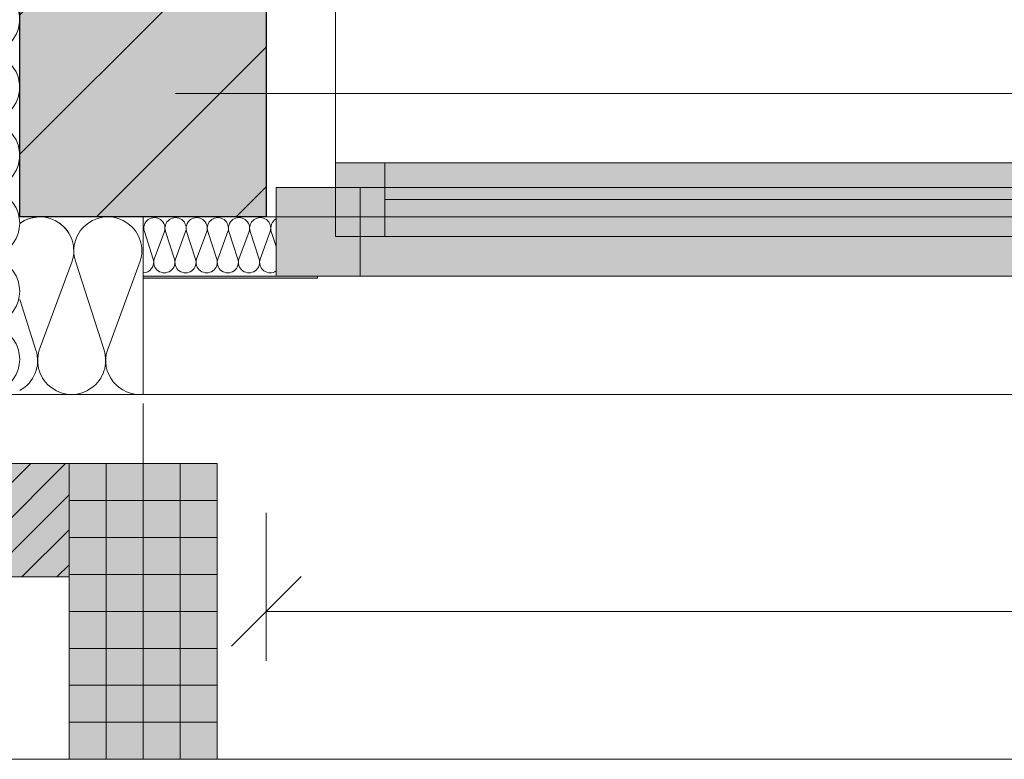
# Model space of a CAD drawing. Header units: metres. Extents: x -49 to 152, y -127 to 99.
# Tile 12 of 177: x -39.275 to -38.277, y -22.275 to -21.525. Entities that reach past the tile are written whole.
import ezdxf

# ---------------------------------------------------------------- set-up
doc = ezdxf.new("R2010")
doc.units = ezdxf.units.M
doc.header["$PDMODE"] = 1
doc.header["$PDSIZE"] = -2
for name, pattern in [('Achsen 01', [5.291531, 3.175, -1.058062, 0.352704, -0.705764]), ('gestrichelt - 01', [2, 1, -1]), ('ISO-07 Punktiert', [0.889, 0.127, -0.762]), ('VW-01 Strichlinie kurz', [2, 1, -1])]:
    doc.linetypes.add(name, pattern=pattern)
doc.layers.get('0').update_dxf_attribs({"lineweight": 25})
for name, color, linetype, lineweight, true_color in [('013_Beton und Stahlbetonarbeiten-000 Brüstung', 7, 'Continuous', 9, 0xa6a6a6), ('013_Beton und Stahlbetonarbeiten-000 Sichtbeton-334 Außenwandöf', 5, 'Continuous', 5, 0x0000ff), ('014_Fassadenarbeiten-000 Aufsicht Betonfertigteile', 7, 'Continuous', 9, 0xc0c0c0), ('014_Fassadenarbeiten-330 mineralische Dämmung', 7, 'Continuous', 9, 0x666666), ('032_Metallarbeiten-Fenster', 7, 'Continuous', 13, 0x444444), ('AV1-Achsen', 1, 'Achsen 01', 18, 0xff0000)]:
    doc.layers.add(name, color=color, linetype=linetype, lineweight=lineweight, true_color=true_color)
for name, color, linetype, lineweight in [('013_Beton und Stahlbetonarbeiten-000 Unterzüge', 7, 'ISO-07 Punktiert', 13), ('013_Beton und Stahlbetonarbeiten-330 Außenwände', 7, 'Continuous', 25), ('014_Fassadenarbeiten-330 Betonfertigteile vertikal', 7, 'Continuous', 9), ('014_Fassadenarbeiten-330 Mauerwerk 11.5cm', 7, 'Continuous', 9), ('030_Sonnenschutzarbeiten-BLENDSCHUTZ', 7, 'Continuous', 5), ('039_Trockenbauarbeiten-alllg.', 7, 'Continuous', 9), ('_GRU (2D)', 7, 'Continuous', 9), ('_OG 3 (2D)', 7, 'Continuous', 9), ('_OG 3 - DS (2D)', 7, 'Continuous', 9), ('Bemaßung-Bemaßung', 7, 'Continuous', 9)]:
    doc.layers.add(name, color=color, linetype=linetype, lineweight=lineweight)
doc.layers.get('0').freeze()
doc.styles.add('Arial', font='arial.ttf')
doc.dimstyles.new('COE 50', dxfattribs={"dimtxt": 100.872396, "dimasz": 0.001414, "dimexe": 0.001, "dimexo": 0.01, "dimgap": 0.001, "dimtad": 1, "dimdec": 3, "dimtxsty": 'Arial', "dimblk": 'VW_SLASH-3', "dimblk1": 'VW_SLASH-3', "dimblk2": 'VW_SLASH-3', "dimcen": 0, "dimadec": 3, "dimazin": 0, "dimtfac": 0.8, "dimtdec": 3, "dimtix": 1, "dimtmove": 0, "dimatfit": 0, "dimldrblk": 'VW_SLASH-2', "dimfxl": 0.002, "dimfxlon": 1, "dimfrac": 2, "dimtolj": 1, "dimarcsym": 0})

# ---------------------------------------------------------------- blocks, each defined once
blk = doc.blocks.new('VW_SLASH-3')
at = {"color": 0, "linetype": 'ByBlock', "lineweight": -2, "transparency": 16777216}
blk.add_line((0, 0), (-1, 0), dxfattribs=at)
at = {"color": 0, "linetype": 'Continuous', "lineweight": 15, "transparency": 16777216, "flags": 128}
blk.add_lwpolyline([(0.5, 0.5), (-0.5, -0.5)], dxfattribs=at)
blk = doc.blocks.new('*D69')
at = {"layer": '030_Sonnenschutzarbeiten-BLENDSCHUTZ', "color": 0, "lineweight": -2}
for p, q in [((-39.025, -22.025), (-39.025, -22.175)), ((-36.575, -22.025), (-36.575, -22.175)), ((-36.64569, -22.125), (-38.95431, -22.125))]:
    blk.add_line(p, q, dxfattribs=at)
at = {"layer": 'Defpoints', "color": 0}
for p in [(-39.025, -21.385), (-36.575, -21.385), (-39.025, -22.125)]:
    blk.add_point(p, dxfattribs=at)
at = {"layer": '030_Sonnenschutzarbeiten-BLENDSCHUTZ', "color": 0, "lineweight": -2, "xscale": 0.070693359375, "yscale": 0.070693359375, "zscale": 0.070693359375, "rotation": 180}
blk.add_blockref('VW_SLASH-3', (-39.025, -22.125), dxfattribs=at)
at = {"layer": '030_Sonnenschutzarbeiten-BLENDSCHUTZ', "color": 0, "lineweight": -2, "xscale": 0.070693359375, "yscale": 0.070693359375, "zscale": 0.070693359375}
blk.add_blockref('VW_SLASH-3', (-36.575, -22.125), dxfattribs=at)
at = {"layer": '030_Sonnenschutzarbeiten-BLENDSCHUTZ', "color": 0, "lineweight": 13, "insert": (-37.8, -22.01438), "char_height": 0.100872, "attachment_point": 5, "style": 'Arial'}
blk.add_mtext('\\A1;2,45', dxfattribs=at)
blk = doc.blocks.new('VW_SLASH-2')
at = {"color": 0, "linetype": 'ByBlock', "lineweight": -2, "transparency": 16777216}
blk.add_line((0, 0), (-1, 0), dxfattribs=at)
at = {"color": 0, "linetype": 'Continuous', "lineweight": 15, "transparency": 16777216, "flags": 128}
blk.add_lwpolyline([(0.5, 0.5), (-0.5, -0.5)], dxfattribs=at)
blk = doc.blocks.new('Group-331')
at = {"layer": '014_Fassadenarbeiten-330 mineralische Dämmung', "transparency": 33554687, "flags": 128}
for points in [[(-21.73168, 39.275, -0.001439), (-21.73156, 39.27484, -0.324435), (-21.73156, 39.2344, -0.324435), (-21.77, 39.22183), (-21.86, 39.2551, 0.324488), (-21.89845, 39.24254, 0.324488), (-21.89845, 39.20209, 0.324488), (-21.86, 39.18953), (-21.77, 39.21846, -0.324435), (-21.73156, 39.2059, -0.324435), (-21.73156, 39.16545, -0.324435), (-21.77, 39.15289), (-21.86, 39.18616, 0.54007), (-21.90485, 39.15)], [(-21.77, 39.15289, 0.324435), (-21.73156, 39.16545, 0.324435), (-21.73156, 39.2059, 0.324435), (-21.77, 39.21846), (-21.86, 39.18953, -0.324488), (-21.89845, 39.20209, -0.324488), (-21.89845, 39.24254, -0.324488), (-21.86, 39.2551), (-21.77, 39.22183, 0.727402), (-21.73168, 39.275)], [(-21.8086, 39.275), (-21.86, 39.25848, -0.362439), (-21.90093, 39.275)]]:
    blk.add_lwpolyline(points, format="xyb", dxfattribs=at)
blk = doc.blocks.new('Group-332')
at = {"layer": '014_Fassadenarbeiten-330 mineralische Dämmung', "transparency": 33554687}
blk.add_blockref('Group-331', (0, 0), dxfattribs=at)
blk = doc.blocks.new('Parametric Object-52')
at = {"layer": '014_Fassadenarbeiten-330 mineralische Dämmung', "color": 7, "transparency": 33554687}
blk.add_blockref('Group-332', (0, 0), dxfattribs=at)
at = {"layer": '014_Fassadenarbeiten-330 mineralische Dämmung', "color": 0, "flags": 1}
for tag in ['instanceID', 'prm0_value', 'prm1_value', 'prm2_value', 'prm3_value', 'prm4_value', 'prm5_value', 'prm6_value', 'IFC_UUID', 'prm0_name', 'prm0_type', 'prm1_name', 'prm1_type', 'prm2_name', 'prm2_type', 'prm3_name', 'prm3_type', 'prm4_name', 'prm4_type', 'prm5_name', 'prm5_type', 'prm6_name', 'prm6_type']:
    blk.add_attdef(tag, (-39.275, -21.91312), '', height=0.00018, dxfattribs=at)
blk = doc.blocks.new('Group-334')
at = {"layer": '014_Fassadenarbeiten-330 mineralische Dämmung', "transparency": 33554687, "flags": 128}
blk.add_lwpolyline([(-21.90211, 39.32, 1.372583), (-21.83654, 39.32), (-21.86547, 39.41, -1.372995), (-21.7999, 39.41), (-21.83317, 39.32, 1.372583), (-21.7676, 39.32), (-21.79652, 39.41, -1.372995), (-21.73095, 39.41), (-21.76422, 39.32, 1.372583), (-21.69865, 39.32), (-21.72758, 39.41, -1.372995), (-21.66201, 39.41), (-21.69528, 39.32, 1.372583), (-21.62971, 39.32), (-21.65863, 39.41, -1.372995), (-21.59306, 39.41), (-21.62633, 39.32, 1.372583), (-21.56076, 39.32), (-21.58969, 39.41, -1.372995), (-21.52412, 39.41), (-21.55739, 39.32, 1.372583), (-21.49182, 39.32)], format="xyb", dxfattribs=at)
blk = doc.blocks.new('Group-335')
at = {"layer": '014_Fassadenarbeiten-330 mineralische Dämmung', "transparency": 33554687}
blk.add_blockref('Group-334', (0, 0), dxfattribs=at)
blk = doc.blocks.new('Parametric Object-53')
at = {"layer": '014_Fassadenarbeiten-330 mineralische Dämmung', "color": 7, "transparency": 33554687}
blk.add_blockref('Group-335', (0, 0), dxfattribs=at)
at = {"layer": '014_Fassadenarbeiten-330 mineralische Dämmung', "color": 0, "flags": 1}
for tag in ['prm0_value', 'prm1_value', 'prm2_value', 'prm3_value', 'prm4_value', 'prm5_value', 'prm6_value', 'IFC_UUID', 'instanceID', 'prm0_name', 'prm0_type', 'prm2_name', 'prm2_type', 'prm3_name', 'prm3_type', 'prm6_name', 'prm6_type', 'prm1_name', 'prm1_type', 'prm4_name', 'prm4_type', 'prm5_name', 'prm5_type']:
    blk.add_attdef(tag, (-39.46312, -21.90977), '', height=0.00018, dxfattribs=at)
blk = doc.blocks.new('*D445')
at = {"layer": 'Bemaßung-Bemaßung', "color": 0, "lineweight": -2}
for p, q in [((-39.15, -25.675), (-39.15, -25.825)), ((0, -25.675), (0, -25.825)), ((-0.07069, -25.775), (-39.07931, -25.775))]:
    blk.add_line(p, q, dxfattribs=at)
at = {"layer": 'Defpoints', "color": 0}
for p in [(-39.15, -21.6), (0, -21.6), (-39.15, -25.775)]:
    blk.add_point(p, dxfattribs=at)
at = {"layer": 'Bemaßung-Bemaßung', "color": 0, "lineweight": -2, "xscale": 0.070693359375, "yscale": 0.070693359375, "zscale": 0.070693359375, "rotation": 180}
blk.add_blockref('VW_SLASH-3', (-39.15, -25.775), dxfattribs=at)
at = {"layer": 'Bemaßung-Bemaßung', "color": 0, "lineweight": -2, "xscale": 0.070693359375, "yscale": 0.070693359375, "zscale": 0.070693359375}
blk.add_blockref('VW_SLASH-3', (0, -25.775), dxfattribs=at)
at = {"layer": 'Bemaßung-Bemaßung', "color": 0, "insert": (-19.575, -25.63407), "char_height": 0.151309, "attachment_point": 5, "style": 'Arial'}
blk.add_mtext('\\A1;39,15', dxfattribs=at)
blk = doc.blocks.new('*D446')
at = {"layer": 'Bemaßung-Bemaßung', "color": 0, "lineweight": -2}
for p, q in [((-39.15, -25.175), (-39.15, -25.325)), ((-33.75, -25.175), (-33.75, -25.325)), ((-33.82069, -25.275), (-39.07931, -25.275))]:
    blk.add_line(p, q, dxfattribs=at)
at = {"layer": 'Defpoints', "color": 0}
for p in [(-39.15, -21.6), (-33.75, -21.6), (-39.15, -25.275)]:
    blk.add_point(p, dxfattribs=at)
at = {"layer": 'Bemaßung-Bemaßung', "color": 0, "lineweight": -2, "xscale": 0.070693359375, "yscale": 0.070693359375, "zscale": 0.070693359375, "rotation": 180}
blk.add_blockref('VW_SLASH-3', (-39.15, -25.275), dxfattribs=at)
at = {"layer": 'Bemaßung-Bemaßung', "color": 0, "lineweight": -2, "xscale": 0.070693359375, "yscale": 0.070693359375, "zscale": 0.070693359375}
blk.add_blockref('VW_SLASH-3', (-33.75, -25.275), dxfattribs=at)
at = {"layer": 'Bemaßung-Bemaßung', "color": 0, "insert": (-36.45, -25.16438), "char_height": 0.100872, "attachment_point": 5, "style": 'Arial'}
blk.add_mtext('\\A1;5,40', dxfattribs=at)
blk = doc.blocks.new('*D517')
at = {"layer": 'Bemaßung-Bemaßung', "color": 0, "lineweight": -2}
for p, q in [((-39.275, -23.675), (-39.275, -23.825)), ((-39.025, -23.675), (-39.025, -23.825)), ((-39.09569, -23.775), (-39.20431, -23.775))]:
    blk.add_line(p, q, dxfattribs=at)
at = {"layer": 'Defpoints', "color": 0}
for p in [(-39.275, -21.725), (-39.025, -21.725), (-39.275, -23.775)]:
    blk.add_point(p, dxfattribs=at)
at = {"layer": 'Bemaßung-Bemaßung', "color": 0, "lineweight": -2, "xscale": 0.070693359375, "yscale": 0.070693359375, "zscale": 0.070693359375, "rotation": 180}
blk.add_blockref('VW_SLASH-3', (-39.275, -23.775), dxfattribs=at)
at = {"layer": 'Bemaßung-Bemaßung', "color": 0, "lineweight": -2, "xscale": 0.070693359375, "yscale": 0.070693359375, "zscale": 0.070693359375}
blk.add_blockref('VW_SLASH-3', (-39.025, -23.775), dxfattribs=at)
at = {"layer": 'Bemaßung-Bemaßung', "color": 0, "insert": (-39.15, -23.6735), "char_height": 0.100872, "attachment_point": 5, "style": 'Arial'}
blk.add_mtext('\\A1;25', dxfattribs=at)
blk = doc.blocks.new('*D518')
at = {"layer": 'Bemaßung-Bemaßung', "color": 0, "lineweight": -2}
for p, q in [((-39.025, -23.675), (-39.025, -23.825)), ((-36.575, -23.675), (-36.575, -23.825)), ((-36.64569, -23.775), (-38.95431, -23.775))]:
    blk.add_line(p, q, dxfattribs=at)
at = {"layer": 'Defpoints', "color": 0}
for p in [(-36.575, -21.475), (-39.025, -21.725), (-39.025, -23.775)]:
    blk.add_point(p, dxfattribs=at)
at = {"layer": 'Bemaßung-Bemaßung', "color": 0, "lineweight": -2, "xscale": 0.070693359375, "yscale": 0.070693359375, "zscale": 0.070693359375, "rotation": 180}
blk.add_blockref('VW_SLASH-3', (-39.025, -23.775), dxfattribs=at)
at = {"layer": 'Bemaßung-Bemaßung', "color": 0, "lineweight": -2, "xscale": 0.070693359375, "yscale": 0.070693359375, "zscale": 0.070693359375}
blk.add_blockref('VW_SLASH-3', (-36.575, -23.775), dxfattribs=at)
at = {"layer": 'Bemaßung-Bemaßung', "color": 0, "insert": (-37.8, -23.66438), "char_height": 0.100872, "attachment_point": 5, "style": 'Arial'}
blk.add_mtext('\\A1;2,45', dxfattribs=at)
blk = doc.blocks.new('*D681')
at = {"layer": 'Bemaßung-Bemaßung', "color": 0, "lineweight": -2}
for p, q in [((-42.725, 0), (-42.875, 0)), ((-42.825, -21.52931), (-42.825, -0.07069)), ((-42.725, -21.6), (-42.875, -21.6))]:
    blk.add_line(p, q, dxfattribs=at)
at = {"layer": 'Defpoints', "color": 0}
for p in [(-39.15, 0), (-42.825, 0), (-39.15, -21.6)]:
    blk.add_point(p, dxfattribs=at)
at = {"layer": 'Bemaßung-Bemaßung', "color": 0, "lineweight": -2, "xscale": 0.070693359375, "yscale": 0.070693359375, "zscale": 0.070693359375}
for p, rotation in [((-42.825, 0), 90), ((-42.825, -21.6), 270)]:
    blk.add_blockref('VW_SLASH-3', p, dxfattribs=dict(at, rotation=rotation))
at = {"layer": 'Bemaßung-Bemaßung', "color": 0, "insert": (-42.96593, -10.8), "char_height": 0.151309, "attachment_point": 5, "rotation": 90, "style": 'Arial'}
blk.add_mtext('\\A1;21,60', dxfattribs=at)
blk = doc.blocks.new('*D686')
at = {"layer": 'Bemaßung-Bemaßung', "color": 0, "lineweight": -2}
for p, q in [((-42.225, -16.2), (-42.375, -16.2)), ((-42.325, -21.52931), (-42.325, -16.27069)), ((-42.225, -21.6), (-42.375, -21.6))]:
    blk.add_line(p, q, dxfattribs=at)
at = {"layer": 'Defpoints', "color": 0}
for p in [(-42.325, -16.2), (-39.15, -16.2), (-39.15, -21.6)]:
    blk.add_point(p, dxfattribs=at)
at = {"layer": 'Bemaßung-Bemaßung', "color": 0, "lineweight": -2, "xscale": 0.070693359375, "yscale": 0.070693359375, "zscale": 0.070693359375}
for p, rotation in [((-42.325, -16.2), 90), ((-42.325, -21.6), 270)]:
    blk.add_blockref('VW_SLASH-3', p, dxfattribs=dict(at, rotation=rotation))
at = {"layer": 'Bemaßung-Bemaßung', "color": 0, "insert": (-42.43562, -18.9), "char_height": 0.100872, "attachment_point": 5, "rotation": 90, "style": 'Arial'}
blk.add_mtext('\\A1;5,40', dxfattribs=at)
blk = doc.blocks.new('*D688')
at = {"layer": 'Bemaßung-Bemaßung', "color": 0, "linetype": 'Continuous', "lineweight": -2}
for p, q in [((-41.325, -22.01931), (-41.325, -21.94861)), ((-41.225, -22.09), (-41.375, -22.09)), ((-41.325, -22.09), (-41.325, -22.275)), ((-41.225, -22.275), (-41.375, -22.275)), ((-41.325, -22.34569), (-41.325, -22.41639))]:
    blk.add_line(p, q, dxfattribs=at)
at = {"layer": 'Defpoints', "color": 0}
for p in [(-39.225, -22.09), (-41.325, -22.275), (-39.225, -22.275)]:
    blk.add_point(p, dxfattribs=at)
at = {"layer": 'Bemaßung-Bemaßung', "color": 0, "lineweight": -2, "xscale": 0.070693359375, "yscale": 0.070693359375, "zscale": 0.070693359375}
for p, rotation in [((-41.325, -22.09), 270), ((-41.325, -22.275), 90)]:
    blk.add_blockref('VW_SLASH-3', p, dxfattribs=dict(at, rotation=rotation))
at = {"layer": 'Bemaßung-Bemaßung', "color": 0, "insert": (-41.51828, -22.1825), "char_height": 0.1008724, "attachment_point": 5, "rotation": 90, "style": 'Arial'}
blk.add_mtext('\\A1;18\\S5^ ;', dxfattribs=at)
blk = doc.blocks.new('*D689')
at = {"layer": 'Bemaßung-Bemaßung', "color": 0, "linetype": 'Continuous', "lineweight": -2}
for p, q in [((-41.225, -21.675), (-41.375, -21.675)), ((-41.325, -21.74569), (-41.325, -22.01931)), ((-41.225, -22.09), (-41.375, -22.09))]:
    blk.add_line(p, q, dxfattribs=at)
at = {"layer": 'Defpoints', "color": 0}
for p in [(-39.825, -21.675), (-41.325, -22.09), (-39.225, -22.09)]:
    blk.add_point(p, dxfattribs=at)
at = {"layer": 'Bemaßung-Bemaßung', "color": 0, "lineweight": -2, "xscale": 0.070693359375, "yscale": 0.070693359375, "zscale": 0.070693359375}
for p, rotation in [((-41.325, -21.675), 90), ((-41.325, -22.09), 270)]:
    blk.add_blockref('VW_SLASH-3', p, dxfattribs=dict(at, rotation=rotation))
at = {"layer": 'Bemaßung-Bemaßung', "color": 0, "insert": (-41.44242, -21.8825), "char_height": 0.1008724, "attachment_point": 5, "rotation": 90, "style": 'Arial'}
blk.add_mtext('\\A1;41\\S5^ ;', dxfattribs=at)
blk = doc.blocks.new('*D727')
at = {"layer": 'Bemaßung-Bemaßung', "color": 0, "linetype": 'Continuous', "lineweight": -2}
for p, q in [((-39.825, -23.175), (-39.825, -23.325)), ((-39.275, -23.175), (-39.275, -23.325)), ((-39.34569, -23.275), (-39.75431, -23.275))]:
    blk.add_line(p, q, dxfattribs=at)
at = {"layer": 'Defpoints', "color": 0}
for p in [(-39.825, -21.675), (-39.275, -21.725), (-39.825, -23.275)]:
    blk.add_point(p, dxfattribs=at)
at = {"layer": 'Bemaßung-Bemaßung', "color": 0, "lineweight": -2, "xscale": 0.070693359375, "yscale": 0.070693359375, "zscale": 0.070693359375, "rotation": 180}
blk.add_blockref('VW_SLASH-3', (-39.825, -23.275), dxfattribs=at)
at = {"layer": 'Bemaßung-Bemaßung', "color": 0, "lineweight": -2, "xscale": 0.070693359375, "yscale": 0.070693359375, "zscale": 0.070693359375}
blk.add_blockref('VW_SLASH-3', (-39.275, -23.275), dxfattribs=at)
at = {"layer": 'Bemaßung-Bemaßung', "color": 0, "insert": (-39.55, -23.1737), "char_height": 0.100872, "attachment_point": 5, "style": 'Arial'}
blk.add_mtext('\\A1;55', dxfattribs=at)
blk = doc.blocks.new('*D728')
at = {"layer": 'Bemaßung-Bemaßung', "color": 0, "linetype": 'Continuous', "lineweight": -2}
for p, q in [((-39.275, -23.175), (-39.275, -23.325)), ((-39.025, -23.175), (-39.025, -23.325)), ((-39.09569, -23.275), (-39.20431, -23.275))]:
    blk.add_line(p, q, dxfattribs=at)
at = {"layer": 'Defpoints', "color": 0}
for p in [(-39.275, -21.725), (-39.025, -21.725), (-39.275, -23.275)]:
    blk.add_point(p, dxfattribs=at)
at = {"layer": 'Bemaßung-Bemaßung', "color": 0, "lineweight": -2, "xscale": 0.070693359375, "yscale": 0.070693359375, "zscale": 0.070693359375, "rotation": 180}
blk.add_blockref('VW_SLASH-3', (-39.275, -23.275), dxfattribs=at)
at = {"layer": 'Bemaßung-Bemaßung', "color": 0, "lineweight": -2, "xscale": 0.070693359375, "yscale": 0.070693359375, "zscale": 0.070693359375}
blk.add_blockref('VW_SLASH-3', (-39.025, -23.275), dxfattribs=at)
at = {"layer": 'Bemaßung-Bemaßung', "color": 0, "insert": (-39.15, -23.1735), "char_height": 0.100872, "attachment_point": 5, "style": 'Arial'}
blk.add_mtext('\\A1;25', dxfattribs=at)
blk = doc.blocks.new('*D729')
at = {"layer": 'Bemaßung-Bemaßung', "color": 0, "linetype": 'Continuous', "lineweight": -2}
for p, q in [((-39.025, -23.175), (-39.025, -23.325)), ((-36.525, -23.175), (-36.525, -23.325)), ((-36.59569, -23.275), (-38.95431, -23.275))]:
    blk.add_line(p, q, dxfattribs=at)
at = {"layer": 'Defpoints', "color": 0}
for p in [(-36.525, -21.475), (-39.025, -21.725), (-39.025, -23.275)]:
    blk.add_point(p, dxfattribs=at)
at = {"layer": 'Bemaßung-Bemaßung', "color": 0, "lineweight": -2, "xscale": 0.070693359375, "yscale": 0.070693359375, "zscale": 0.070693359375, "rotation": 180}
blk.add_blockref('VW_SLASH-3', (-39.025, -23.275), dxfattribs=at)
at = {"layer": 'Bemaßung-Bemaßung', "color": 0, "lineweight": -2, "xscale": 0.070693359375, "yscale": 0.070693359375, "zscale": 0.070693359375}
blk.add_blockref('VW_SLASH-3', (-36.525, -23.275), dxfattribs=at)
at = {"layer": 'Bemaßung-Bemaßung', "color": 0, "insert": (-37.775, -23.16438), "char_height": 0.100872, "attachment_point": 5, "style": 'Arial'}
blk.add_mtext('\\A1;2,50', dxfattribs=at)
blk = doc.blocks.new('*D789')
at = {"layer": 'Bemaßung-Bemaßung', "color": 0, "linetype": 'Continuous', "lineweight": -2}
for p, q in [((-40.225, -21.725), (-40.375, -21.725)), ((-40.325, -21.79569), (-40.325, -22.20431)), ((-40.225, -22.275), (-40.375, -22.275))]:
    blk.add_line(p, q, dxfattribs=at)
at = {"layer": 'Defpoints', "color": 0}
for p in [(-39.275, -21.725), (-40.325, -22.275), (-39.075, -22.275)]:
    blk.add_point(p, dxfattribs=at)
at = {"layer": 'Bemaßung-Bemaßung', "color": 0, "lineweight": -2, "xscale": 0.070693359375, "yscale": 0.070693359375, "zscale": 0.070693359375}
for p, rotation in [((-40.325, -21.725), 90), ((-40.325, -22.275), 270)]:
    blk.add_blockref('VW_SLASH-3', p, dxfattribs=dict(at, rotation=rotation))
at = {"layer": 'Bemaßung-Bemaßung', "color": 0, "insert": (-40.4263, -22), "char_height": 0.100872, "attachment_point": 5, "rotation": 90, "style": 'Arial'}
blk.add_mtext('\\A1;55', dxfattribs=at)
blk = doc.blocks.new('*D790')
at = {"layer": 'Bemaßung-Bemaßung', "color": 0, "linetype": 'Continuous', "lineweight": -2}
for p, q in [((-40.225, -21.475), (-40.375, -21.475)), ((-40.325, -21.54569), (-40.325, -21.65431)), ((-40.225, -21.725), (-40.375, -21.725))]:
    blk.add_line(p, q, dxfattribs=at)
at = {"layer": 'Defpoints', "color": 0}
for p in [(-39.025, -21.475), (-40.325, -21.725), (-39.275, -21.725)]:
    blk.add_point(p, dxfattribs=at)
at = {"layer": 'Bemaßung-Bemaßung', "color": 0, "lineweight": -2, "xscale": 0.070693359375, "yscale": 0.070693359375, "zscale": 0.070693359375}
for p, rotation in [((-40.325, -21.475), 90), ((-40.325, -21.725), 270)]:
    blk.add_blockref('VW_SLASH-3', p, dxfattribs=dict(at, rotation=rotation))
at = {"layer": 'Bemaßung-Bemaßung', "color": 0, "insert": (-40.4265, -21.6), "char_height": 0.100872, "attachment_point": 5, "rotation": 90, "style": 'Arial'}
blk.add_mtext('\\A1;25', dxfattribs=at)
blk = doc.blocks.new('COE - Fenster 01')
at = {"layer": '032_Metallarbeiten-Fenster', "linetype": 'Continuous', "lineweight": 0}
for points in [[(-0.03, 2.43), (0.06, 2.43), (0.06, 0.17), (-0.03, 0.17)], [(0.02, 0.195), (0.02, 1.225), (-0.055, 1.225), (-0.055, 0.195)], [(0.02, 0.145), (0.02, 0.195), (-0.055, 0.195), (-0.055, 0.145)], [(0.06, 0.17), (-0.03, 0.17), (-0.03, 0.085), (0.06, 0.085)]]:
    blk.add_hatch(color=7, dxfattribs=at).paths.add_polyline_path(points)
at = {"layer": '032_Metallarbeiten-Fenster', "color": 7, "lineweight": 18}
blk.add_line((-0.0175, 0.195), (-0.0175, 1.225), dxfattribs=at)
at = {"layer": '032_Metallarbeiten-Fenster', "color": 7, "linetype": 'gestrichelt - 01', "lineweight": 18, "transparency": 33554687}
blk.add_line((-0.055, 0.145), (-1.185, 0.145), dxfattribs=at)
at = {"layer": '032_Metallarbeiten-Fenster', "color": 7, "lineweight": 18, "flags": 128}
for points in [[(-0.03, 2.43), (0.06, 2.43), (0.06, 0.17), (-0.03, 0.17)], [(0.02, 0.195), (0.02, 1.225), (-0.055, 1.225), (-0.055, 0.195)], [(0.02, 0.145), (0.02, 0.195), (-0.055, 0.195), (-0.055, 0.145)], [(0.06, 0.17), (-0.03, 0.17), (-0.03, 0.085), (0.06, 0.085)]]:
    blk.add_lwpolyline(points, close=True, dxfattribs=at)
at = {"layer": '032_Metallarbeiten-Fenster', "color": 7, "linetype": 'gestrichelt - 01', "lineweight": 18, "transparency": 33554687}
blk.add_arc((-0.055, 0.145), 1.13, 90, 179.99964, dxfattribs=at)
blk = doc.blocks.new('Group-478')
at = {"layer": '014_Fassadenarbeiten-330 mineralische Dämmung', "transparency": 33554687, "flags": 128}
for points in [[(15.45887, -23.284, 0.513088), (15.46922, -23.27), (15.46022, -23.242, -1.372995), (15.48062, -23.242), (15.47027, -23.27, 1.372583), (15.49067, -23.27), (15.48167, -23.242, -1.372995), (15.50207, -23.242), (15.49172, -23.27, 1.372583), (15.51212, -23.27)], [(15.47027, -23.27, 1.372583), (15.49067, -23.27), (15.48167, -23.242, -1.372995), (15.50207, -23.242), (15.49172, -23.27, 1.372583), (15.51212, -23.27), (15.50312, -23.242, -1.372995), (15.52352, -23.242), (15.51317, -23.27, 1.372583), (15.53357, -23.27), (15.52457, -23.242, -1.372995), (15.54497, -23.242), (15.53462, -23.27, 1.372583), (15.55502, -23.27), (15.54602, -23.242, -1.372995), (15.56642, -23.242)], [(15.51317, -23.27, 0.324435), (15.51708, -23.28196, 0.324435), (15.52966, -23.28196, 0.324435), (15.53357, -23.27), (15.52457, -23.242, -0.324488), (15.52848, -23.23004, -0.324488), (15.54106, -23.23004, -0.324488), (15.54497, -23.242), (15.53462, -23.27, 0.324435), (15.53853, -23.28196, 0.324435), (15.55111, -23.28196, 0.324435), (15.55502, -23.27), (15.54602, -23.242, -0.324488), (15.54993, -23.23004, -0.324488), (15.56251, -23.23004, -0.324488), (15.56642, -23.242), (15.55607, -23.27, 0.324435), (15.55998, -23.28196, 0.324435), (15.57256, -23.28196, 0.324435), (15.57647, -23.27), (15.56747, -23.242, -0.324488), (15.57138, -23.23004, -0.324488), (15.58396, -23.23004, -0.324488), (15.58787, -23.242), (15.57752, -23.27, 0.719228), (15.59387, -23.28206)], [(15.59387, -23.25741), (15.58892, -23.242, -0.356824), (15.59387, -23.22937)]]:
    blk.add_lwpolyline(points, format="xyb", dxfattribs=at)
blk = doc.blocks.new('Group-482')
at = {"layer": '014_Fassadenarbeiten-330 mineralische Dämmung', "transparency": 33554687}
blk.add_blockref('Group-478', (0, 0), dxfattribs=at)
blk = doc.blocks.new('Parametric Object-67')
at = {"layer": '014_Fassadenarbeiten-330 mineralische Dämmung', "color": 7, "transparency": 33554687}
blk.add_blockref('Group-482', (0, 0), dxfattribs=at)
at = {"layer": '014_Fassadenarbeiten-330 mineralische Dämmung', "color": 0, "flags": 1}
for tag in ['instanceID', 'prm0_value', 'prm1_value', 'prm2_value', 'prm3_value', 'prm4_value', 'prm5_value', 'prm6_value', 'IFC_UUID', 'prm0_name', 'prm0_type', 'prm1_name', 'prm1_type', 'prm2_name', 'prm2_type', 'prm3_name', 'prm3_type', 'prm4_name', 'prm4_type', 'prm5_name', 'prm5_type', 'prm6_name', 'prm6_type']:
    blk.add_attdef(tag, (-39.15, -21.79807), '', height=0.00018, dxfattribs=at)
blk = doc.blocks.new('Group-878')
at = {"layer": 'AV1-Achsen'}
blk.add_line((-39.15, -26.5), (-39.15, 4.9), dxfattribs=at)
blk = doc.blocks.new('Group-881')
at = {"layer": 'AV1-Achsen'}
blk.add_line((-43.35, -21.6), (4.2, -21.6), dxfattribs=at)
blk = doc.blocks.new('GRU (2D)')
at = {"layer": 'AV1-Achsen', "color": 7}
for name in ['Group-878', 'Group-881']:
    blk.add_blockref(name, (0, 0), dxfattribs=at)
blk = doc.blocks.new('OG 3 - DS (2D)')
at = {"layer": '030_Sonnenschutzarbeiten-BLENDSCHUTZ', "color": 7, "lineweight": 13}
dim = blk.add_linear_dim(base=(-39.025, -22.125), p1=(-36.575, -21.385), p2=(-39.025, -21.385), text='2,45', dimstyle='COE 50', override={"dimtxt": 0.100872, "dimasz": 0.070693, "dimexe": 0.05, "dimgap": 0.05, "dimpost": '<>', "dimtxsty": 'Arial', "dimtmove": 2, "dimfxl": 0.1}, dxfattribs=at)
dim.commit()
dim.dimension.update_dxf_attribs({"geometry": '*D69', "text_midpoint": (-37.8, -22.01438)})
blk = doc.blocks.new('OG 3 (2D)')
at = {"layer": '014_Fassadenarbeiten-330 Betonfertigteile vertikal', "linetype": 'Continuous', "lineweight": 0}
blk.add_hatch(color=9, dxfattribs=at).paths.add_polyline_path([(-39.075, -21.975), (-39.225, -21.975), (-39.225, -22.275), (-39.075, -22.275)])
at = {"layer": '014_Fassadenarbeiten-330 Betonfertigteile vertikal', "linetype": 'Continuous', "lineweight": 9}
h = blk.add_hatch(dxfattribs=at)
h.set_pattern_fill('Stahlbetonfertigteil-1', color=8, style=0, pattern_type=2)
h.set_pattern_definition([(-90, (0, 0), (0.0375, 0), [])])
h.paths.add_polyline_path([(-39.075, -21.975), (-39.225, -21.975), (-39.225, -22.275), (-39.075, -22.275)])
at = {"layer": '014_Fassadenarbeiten-330 Betonfertigteile vertikal', "linetype": 'Continuous', "lineweight": 13}
h = blk.add_hatch(dxfattribs=at)
h.set_pattern_fill('Stahlbetonfertigteil', color=8, style=0, pattern_type=2)
h.set_pattern_definition([(0, (0, 0), (2e-18, -0.0375), [])])
h.paths.add_polyline_path([(-39.075, -21.975), (-39.225, -21.975), (-39.225, -22.275), (-39.075, -22.275)])
at = {"layer": '014_Fassadenarbeiten-330 Mauerwerk 11.5cm', "linetype": 'Continuous', "lineweight": 0, "true_color": 0xd19783}
blk.add_hatch(color=33, dxfattribs=at).paths.add_polyline_path([(-39.225, -22.09), (-39.64, -22.09), (-39.64, -21.675), (-39.525, -21.675), (-39.525, -21.975), (-39.225, -21.975)])
at = {"layer": '014_Fassadenarbeiten-330 Mauerwerk 11.5cm', "linetype": 'Continuous', "lineweight": 9}
h = blk.add_hatch(dxfattribs=at)
h.set_pattern_fill('Mauerwerk Münster', color=8, style=0, pattern_type=2)
h.set_pattern_definition([(45, (0, 0), (0.01767767, -0.01767767), [])])
h.paths.add_polyline_path([(-39.225, -22.09), (-39.64, -22.09), (-39.64, -21.675), (-39.525, -21.675), (-39.525, -21.975), (-39.225, -21.975)])
at = {"layer": '032_Metallarbeiten-Fenster', "linetype": 'Continuous', "lineweight": 0, "transparency": 33554687}
blk.add_hatch(color=181, dxfattribs=at).paths.add_polyline_path([(-39.15, -21.785), (-38.97312, -21.785), (-38.97312, -21.787), (-39.15, -21.787)])
at = {"layer": '014_Fassadenarbeiten-000 Aufsicht Betonfertigteile', "flags": 128}
blk.add_lwpolyline([(-39.455, -21.905), (0.305, -21.905), (0.675, -22.275), (-39.825, -22.275)], close=True, dxfattribs=at)
at = {"layer": '014_Fassadenarbeiten-330 Betonfertigteile vertikal', "flags": 128}
blk.add_lwpolyline([(-39.075, -21.975), (-39.225, -21.975), (-39.225, -22.275), (-39.075, -22.275)], close=True, dxfattribs=at)
at = {"layer": '014_Fassadenarbeiten-330 Mauerwerk 11.5cm', "flags": 128}
blk.add_lwpolyline([(-39.225, -22.09), (-39.64, -22.09), (-39.64, -21.675), (-39.525, -21.675), (-39.525, -21.975), (-39.225, -21.975)], close=True, dxfattribs=at)
at = {"layer": '032_Metallarbeiten-Fenster', "color": 7, "linetype": 'Continuous', "lineweight": 9, "transparency": 33554687, "flags": 128}
blk.add_lwpolyline([(-39.15, -21.785), (-38.97312, -21.785), (-38.97312, -21.787), (-39.15, -21.787)], close=True, dxfattribs=at)
at = {"layer": '014_Fassadenarbeiten-330 mineralische Dämmung', "rotation": 90}
for name in ['Parametric Object-53', 'Parametric Object-52']:
    blk.add_blockref(name, (0, 0), dxfattribs=at)
at = {"layer": 'Bemaßung-Bemaßung', "color": 1}
for base, p2, text, override, picture, middle in [((-42.825, 0), (-39.15, 0), '21,60', {"dimtxt": 0.151309, "dimasz": 0.070693, "dimexe": 0.05, "dimgap": 0.05, "dimpost": '<>', "dimtxsty": 'Arial', "dimtmove": 2, "dimfxl": 0.1}, '*D681', (-42.96593, -10.8)), ((-42.325, -16.2), (-39.15, -16.2), '5,40', {"dimtxt": 0.100872, "dimasz": 0.070693, "dimexe": 0.05, "dimgap": 0.05, "dimpost": '<>', "dimtxsty": 'Arial', "dimtmove": 2, "dimfxl": 0.1}, '*D686', (-42.43562, -18.9))]:
    dim = blk.add_linear_dim(base=base, p1=(-39.15, -21.6), p2=p2, angle=270, text=text, dimstyle='COE 50', override=override, dxfattribs=at)
    dim.commit()
    dim.dimension.update_dxf_attribs({"geometry": picture, "text_midpoint": middle})
at = {"layer": 'Bemaßung-Bemaßung', "linetype": 'Continuous'}
for base, p1, p2, text, override, picture, middle in [((-41.325, -22.09), (-39.825, -21.675), (-39.225, -22.09), '41\\S5^ ;', {"dimtxt": 0.100872, "dimasz": 0.070693, "dimexe": 0.05, "dimgap": 0.05, "dimpost": '<>', "dimtxsty": 'Arial', "dimtmove": 2, "dimfxl": 0.1}, '*D689', (-41.44242, -21.8825)), ((-40.325, -22.275), (-39.275, -21.725), (-39.075, -22.275), '55', {"dimtxt": 0.100872, "dimasz": 0.070693, "dimexe": 0.05, "dimgap": 0.05, "dimpost": '<>', "dimtxsty": 'Arial', "dimtmove": 2, "dimfxl": 0.1}, '*D789', (-40.4263, -22)), ((-41.325, -22.275), (-39.225, -22.09), (-39.225, -22.275), '18\\S5^ ;', {"dimtxt": 0.100872, "dimasz": 0.070693, "dimexe": 0.05, "dimgap": 0.05, "dimpost": '<>', "dimtxsty": 'Arial', "dimtix": 0, "dimtmove": 2, "dimfxl": 0.1}, '*D688', (-41.51828, -22.1825))]:
    dim = blk.add_linear_dim(base=base, p1=p1, p2=p2, angle=270, text=text, dimstyle='COE 50', override=override, dxfattribs=at)
    dim.commit()
    dim.dimension.update_dxf_attribs({"geometry": picture, "text_midpoint": middle})
dim = blk.add_linear_dim(base=(-39.825, -23.275), p1=(-39.275, -21.725), p2=(-39.825, -21.675), text='55', dimstyle='COE 50', override={"dimtxt": 0.100872, "dimasz": 0.070693, "dimexe": 0.05, "dimgap": 0.05, "dimpost": '<>', "dimtxsty": 'Arial', "dimtmove": 2, "dimfxl": 0.1}, dxfattribs=at)
dim.commit()
dim.dimension.update_dxf_attribs({"geometry": '*D727', "text_midpoint": (-39.55, -23.1737)})
at = {"color": 255}
blk.add_wipeout([(-39.025, -21.725), (-39.025, -21.475), (-36.575, -21.475), (-36.575, -21.725)], dxfattribs=at).dxf.layer = '013_Beton und Stahlbetonarbeiten-000 Brüstung'
at = {"layer": '013_Beton und Stahlbetonarbeiten-330 Außenwände', "linetype": 'Continuous', "lineweight": 0, "true_color": 0xc0c0c0}
blk.add_hatch(color=9, dxfattribs=at).paths.add_polyline_path([(-39.275, 0.125), (-18.775, 0.125), (-18.775, -0.125), (-39.025, -0.125), (-39.025, -21.725), (-39.275, -21.725)])
at = {"layer": '013_Beton und Stahlbetonarbeiten-330 Außenwände', "linetype": 'Continuous', "lineweight": 13}
h = blk.add_hatch(dxfattribs=at)
h.set_pattern_fill('Stahlbeton', color=251, style=0, pattern_type=2)
h.set_pattern_definition([(45, (0, 0), (0.07071068, -0.07071068), [0.025, -0.025])])
h.paths.add_polyline_path([(-39.275, 0.125), (-18.775, 0.125), (-18.775, -0.125), (-39.025, -0.125), (-39.025, -21.725), (-39.275, -21.725)])
h = blk.add_hatch(dxfattribs=at)
h.set_pattern_fill('Stahlbeton-1', color=251, style=0, pattern_type=2)
h.set_pattern_definition([(-135, (0.03106, -0.03313), (0.07071068, -0.07071068), [])])
h.paths.add_polyline_path([(-39.275, 0.125), (-18.775, 0.125), (-18.775, -0.125), (-39.025, -0.125), (-39.025, -21.725), (-39.275, -21.725)])
at = {"layer": '013_Beton und Stahlbetonarbeiten-000 Brüstung', "flags": 128}
blk.add_lwpolyline([(-39.025, -21.725), (-39.025, -21.475), (-36.575, -21.475), (-36.575, -21.725)], close=True, dxfattribs=at)
at = {"layer": '013_Beton und Stahlbetonarbeiten-000 Sichtbeton-334 Außenwandöf', "color": 30}
blk.add_solid([(-39.075, -21.725), (-39.025, -21.725), (-39.075, -21.475), (-39.025, -21.475)], dxfattribs=at)
at = {"layer": '013_Beton und Stahlbetonarbeiten-000 Unterzüge', "linetype": 'VW-01 Strichlinie kurz', "flags": 128}
blk.add_lwpolyline([(-36.575, -21.475), (-36.575, -21.725), (-39.025, -21.725), (-39.025, -21.475)], close=True, dxfattribs=at)
at = {"layer": '013_Beton und Stahlbetonarbeiten-330 Außenwände', "flags": 128}
blk.add_lwpolyline([(-39.275, 0.125), (-18.775, 0.125), (-18.775, -0.125), (-39.025, -0.125), (-39.025, -21.725), (-39.275, -21.725)], close=True, dxfattribs=at)
at = {"layer": '014_Fassadenarbeiten-330 mineralische Dämmung', "flags": 128}
blk.add_lwpolyline([(-18.9, 0.305), (-18.9, 0.125), (-39.275, 0.125), (-39.275, -21.725), (-39.15, -21.725), (-39.15, -21.905), (-39.455, -21.905), (-39.455, 0.305)], close=True, dxfattribs=at)
at = {"layer": '039_Trockenbauarbeiten-alllg.'}
blk.add_line((-39.025, -21.6), (-36.575, -21.6), dxfattribs=at)
at = {"layer": '014_Fassadenarbeiten-330 mineralische Dämmung'}
blk.add_blockref('Parametric Object-67', (-54.60887, 1.50232), dxfattribs=at)
at = {"layer": '032_Metallarbeiten-Fenster', "color": 7, "rotation": 270}
blk.add_blockref('COE - Fenster 01', (-39.1, -21.725), dxfattribs=at)
at = {"layer": 'Bemaßung-Bemaßung', "linetype": 'Continuous'}
dim = blk.add_linear_dim(base=(-40.325, -21.725), p1=(-39.025, -21.475), p2=(-39.275, -21.725), angle=270, text='25', dimstyle='COE 50', override={"dimtxt": 0.100872, "dimasz": 0.070693, "dimexe": 0.05, "dimgap": 0.05, "dimpost": '<>', "dimtxsty": 'Arial', "dimtmove": 2, "dimfxl": 0.1}, dxfattribs=at)
dim.commit()
dim.dimension.update_dxf_attribs({"geometry": '*D790', "text_midpoint": (-40.4265, -21.6)})
at = {"layer": 'Bemaßung-Bemaßung'}
for base, p1, p2, text, picture, middle in [((-39.025, -23.775), (-36.575, -21.475), (-39.025, -21.725), '2,45', '*D518', (-37.8, -23.66438)), ((-39.275, -23.775), (-39.025, -21.725), (-39.275, -21.725), '25', '*D517', (-39.15, -23.6735))]:
    dim = blk.add_linear_dim(base=base, p1=p1, p2=p2, text=text, dimstyle='COE 50', override={"dimtxt": 0.100872, "dimasz": 0.070693, "dimexe": 0.05, "dimgap": 0.05, "dimpost": '<>', "dimtxsty": 'Arial', "dimtmove": 2, "dimfxl": 0.1}, dxfattribs=at)
    dim.commit()
    dim.dimension.update_dxf_attribs({"geometry": picture, "text_midpoint": middle})
at = {"layer": 'Bemaßung-Bemaßung', "linetype": 'Continuous'}
for base, p1, p2, text, picture, middle in [((-39.025, -23.275), (-36.525, -21.475), (-39.025, -21.725), '2,50', '*D729', (-37.775, -23.16438)), ((-39.275, -23.275), (-39.025, -21.725), (-39.275, -21.725), '25', '*D728', (-39.15, -23.1735))]:
    dim = blk.add_linear_dim(base=base, p1=p1, p2=p2, text=text, dimstyle='COE 50', override={"dimtxt": 0.100872, "dimasz": 0.070693, "dimexe": 0.05, "dimgap": 0.05, "dimpost": '<>', "dimtxsty": 'Arial', "dimtmove": 2, "dimfxl": 0.1}, dxfattribs=at)
    dim.commit()
    dim.dimension.update_dxf_attribs({"geometry": picture, "text_midpoint": middle})
at = {"layer": 'Bemaßung-Bemaßung', "color": 1}
for base, p1, text, override, picture, middle in [((-39.15, -25.775), (0, -21.6), '39,15', {"dimtxt": 0.151309, "dimasz": 0.070693, "dimexe": 0.05, "dimgap": 0.05, "dimpost": '<>', "dimtxsty": 'Arial', "dimtmove": 2, "dimfxl": 0.1}, '*D445', (-19.575, -25.63407)), ((-39.15, -25.275), (-33.75, -21.6), '5,40', {"dimtxt": 0.100872, "dimasz": 0.070693, "dimexe": 0.05, "dimgap": 0.05, "dimpost": '<>', "dimtxsty": 'Arial', "dimtmove": 2, "dimfxl": 0.1}, '*D446', (-36.45, -25.16438))]:
    dim = blk.add_linear_dim(base=base, p1=p1, p2=(-39.15, -21.6), text=text, dimstyle='COE 50', override=override, dxfattribs=at)
    dim.commit()
    dim.dimension.update_dxf_attribs({"geometry": picture, "text_midpoint": middle})

msp = doc.modelspace()

# ---------------------------------------------------------------- block references
at = {"layer": '_OG 3 - DS (2D)'}
msp.add_blockref('OG 3 - DS (2D)', (0, 0), dxfattribs=at)

# ---------------------------------------------------------------- next in the draw order: block references
at = {"layer": '_OG 3 (2D)'}
msp.add_blockref('OG 3 (2D)', (0, 0), dxfattribs=at)

# ---------------------------------------------------------------- next in the draw order: block references
at = {"layer": '_GRU (2D)'}
msp.add_blockref('GRU (2D)', (0, 0), dxfattribs=at)

doc.saveas('drawing.dxf')
